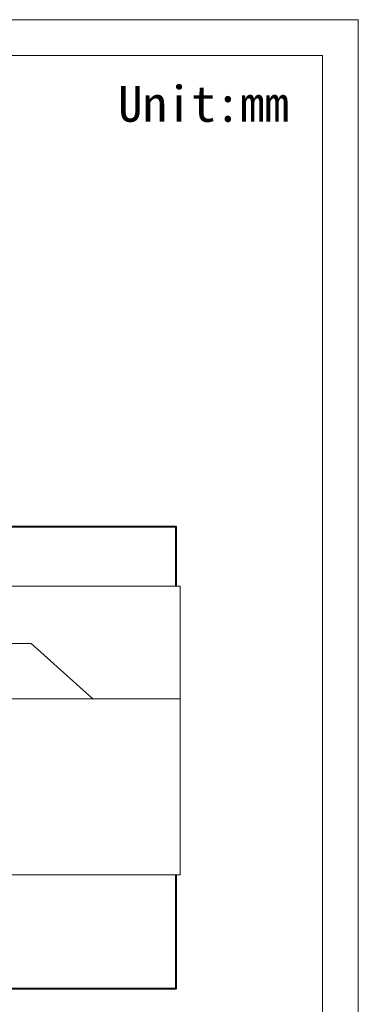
# Model space of a CAD drawing. Header units: millimetres. Extents: x -215 to 342, y -137 to 83.
# Tile 39 of 39: x 295 to 342, y -54 to 83. Entities that reach past the tile are written whole.
import ezdxf

# ---------------------------------------------------------------- set-up
doc = ezdxf.new("R2010")
doc.units = ezdxf.units.MM
doc.header["$LTSCALE"] = 10
doc.header["$MEASUREMENT"] = 0
doc.layers.add('图框', color=7, linetype='Continuous')
doc.layers.add('细实线', color=7, linetype='Continuous', lineweight=20)
doc.layers.add('轮廓线', color=7, linetype='Continuous', lineweight=40)
doc.styles.add('FangSong', font='simfang.ttf')

msp = doc.modelspace()

# ---------------------------------------------------------------- linework, layer by layer
at = {"layer": '细实线'}
for points in [[(341.954, -137.252), (341.954, 82.748), (-215.046, 82.748), (-215.046, -137.252)], [(336.954, -132.252), (336.954, 77.748), (-210.046, 77.748), (-210.046, -132.252)]]:
    msp.add_lwpolyline(points, close=True, dxfattribs=at)
msp.add_lwpolyline([(287.948, -2.188), (287.948, -4.119), (296.343, -4.119), (304.967, -11.818)], dxfattribs=at)
for points, weights, knots in [([(287.948, -34.374), (287.948, -35.027), (287.948, -35.679), (287.948, -36.331), (297.283, -36.331), (306.618, -36.331), (315.954, -36.331), (316.17, -36.331), (316.384, -36.331), (316.576, -36.331), (316.644, -36.331), (316.707, -36.331), (316.988, -36.331), (317.1, -36.331), (317.1, -36.331), (317.1, -28.16), (317.1, -19.989), (317.1, -11.818), (317.1, -6.585), (317.1, -1.352), (317.1, 3.882), (317.1, 3.882), (316.988, 3.882), (316.707, 3.882), (316.644, 3.882), (316.576, 3.882), (316.384, 3.882), (316.17, 3.882), (315.954, 3.882), (306.618, 3.882), (297.283, 3.882), (287.948, 3.882), (287.948, 3.194), (287.948, 2.506), (287.948, 1.819)], [1, 1, 1, 1, 1, 1, 1, 0.927445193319, 0.88185004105, 0.863214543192, 0.856773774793, 0.853553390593, 0.853553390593, 0.902368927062, 1, 1, 1, 1, 1, 1, 1, 0.902368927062, 0.853553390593, 0.853553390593, 0.856774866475, 0.863217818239, 0.88185538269, 0.927449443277, 1, 1, 1, 1, 1, 1, 1], [20.4277868, 20.4277868, 20.4277868, 20.4277868, 22.2, 22.2, 22.2, 45.1602354, 45.1602354, 45.1602354, 45.7439062, 45.7439062, 45.7439062, 45.9456335, 45.9456335, 46.7310317, 46.7310317, 46.7310317, 68.9310317, 68.9310317, 68.9310317, 83.149369, 83.149369, 83.149369, 83.9347671, 83.9347671, 84.1365286, 84.1365286, 84.1365286, 84.7201653, 84.7201653, 84.7201653, 107.6804007, 107.6804007, 107.6804007, 109.5486749, 109.5486749, 109.5486749, 109.5486749]), ([(317.1, -11.818), (317.1, -11.818), (316.988, -11.818), (316.54, -11.818), (316.253, -11.818), (315.954, -11.818), (306.618, -11.818), (297.283, -11.818), (287.948, -11.818), (287.948, -12.47), (287.948, -13.123), (287.948, -13.775)], [1, 0.902368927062, 0.853553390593, 0.853553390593, 0.902368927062, 1, 1, 1, 1, 1, 1, 1], [-1.5707963, -1.5707963, -1.5707963, -1.5707963, -0.7853982, -0.7853982, 0, 0, 0, 22.9602354, 22.9602354, 22.9602354, 24.7321006, 24.7321006, 24.7321006, 24.7321006])]:
    msp.add_rational_spline(points, weights, degree=3, knots=knots, dxfattribs=at)
at = {"layer": '轮廓线'}
msp.add_lwpolyline([(316.576, 3.882), (316.576, 12.145), (85.276, 12.145), (85.276, -52.155), (316.576, -52.155), (316.576, -36.331)], dxfattribs=at)

# ---------------------------------------------------------------- texts
at = {"layer": '图框', "insert": (308.464, 73.534), "char_height": 5, "width": 21.68421, "attachment_point": 1, "style": 'FangSong'}
msp.add_mtext('Unit:mm', dxfattribs=at)

doc.saveas('drawing.dxf')
